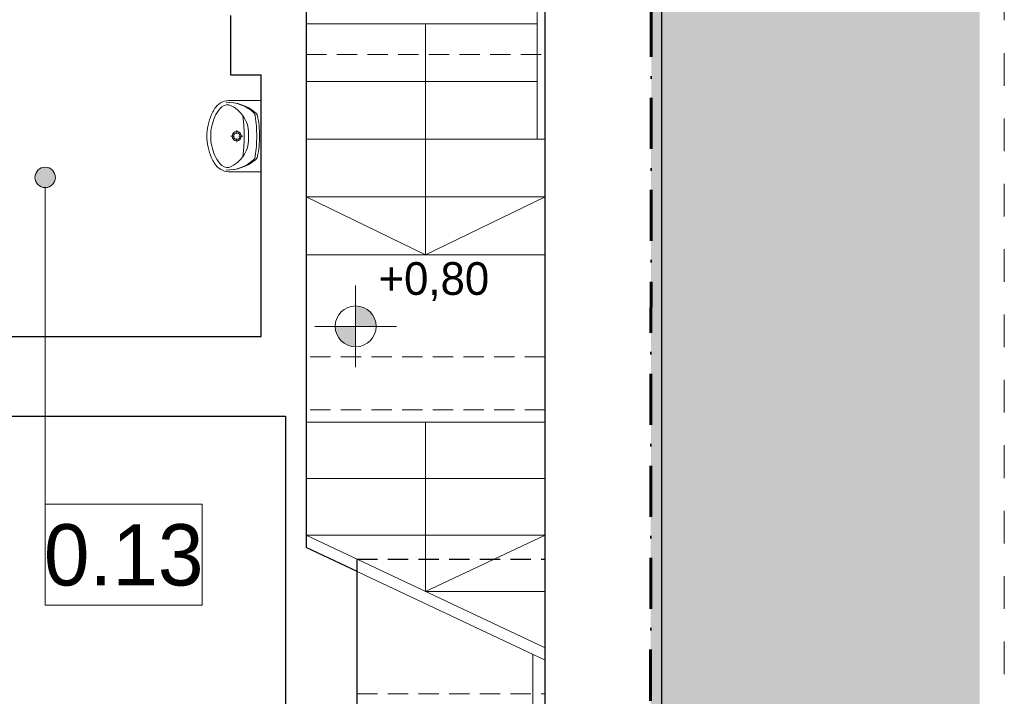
# Model space of a CAD drawing. Extents: x -613240 to -325500, y -25863 to 152403.
# Tile 72 of 254: x -417835 to -413019, y 31361 to 34673. Entities that reach past the tile are written whole.
import ezdxf

# ---------------------------------------------------------------- set-up
doc = ezdxf.new("R2010")
doc.units = 0
doc.header["$MEASUREMENT"] = 0
for name, pattern in [('Krawędzie ukryte', [150, 100, -50]), ('Kreski i kropki', [450, 250, -100, 0, -100]), ('Przerywana', [320, 160, -160])]:
    doc.linetypes.add(name, pattern=pattern)
doc.layers.add('arch wypelnienia_Nr_Pióra__2', color=7, linetype='Continuous', lineweight=13, true_color=0x7f7f7f)
for name, color, linetype, lineweight in [('INWENT KONST. DREWNIANA_Nr_Pióra__20', 1, 'Continuous', 60), ('INWENT OPISY_Nr_Pióra__21', 7, 'Continuous', 9), ('INWENT RURY SPUSTOWE_Nr_Pióra__21', 7, 'Continuous', 9), ('INWENT RZĘDNE_Nr_Pióra__21', 7, 'Continuous', 9), ('INWENT wyposarzenie_Nr_Pióra__21', 7, 'Continuous', 9), ('INWENT.ŚCIANY_Nr_Pióra__1', 7, 'Continuous', 25), ('INWENT.ŚCIANY_Nr_Pióra__21', 7, 'Continuous', 9), ('Istniejące schody_Nr_Pióra__5', 7, 'Continuous', 13), ('Istniejące stropy_Nr_Pióra__5', 7, 'Continuous', 13)]:
    doc.layers.add(name, color=color, linetype=linetype, lineweight=lineweight)
for name, color, linetype in [('INWENT RURY SPUSTOWE', 7, 'Continuous'), ('INWENT RZĘDNE', 7, 'Continuous'), ('INWENT wyposarzenie', 7, 'Continuous')]:
    doc.layers.add(name, color=color, linetype=linetype)
doc.styles.add('GENERATED_STYLE_2', font='txt')
doc.styles.add('GENERATED_STYLE_3', font='txt')

# ---------------------------------------------------------------- blocks, each defined once
blk = doc.blocks.new('Symbol Umywalka 14_250', base_point=(-416920.7, 33927.6))
at = {"layer": 'INWENT wyposarzenie_Nr_Pióra__21', "linetype": 'Continuous'}
for p, q in [((-416654.9, 34277.6), (-416803, 34277.6)), ((-416654.9, 33927.6), (-416654.9, 34277.6)), ((-416654.9, 34157.7), (-416654.9, 34047.5)), ((-416784.6, 34102.5), (-416803.2, 34102.5)), ((-416773.8, 34132), (-416773.8, 34113.3)), ((-416744.3, 34102.5), (-416763, 34102.5)), ((-416773.8, 34091.7), (-416773.8, 34073.1)), ((-416654.9, 33927.6), (-416803, 33927.6))]:
    blk.add_line(p, q, dxfattribs=at)
for radius in [22.7, 16.2]:
    blk.add_circle((-416773.8, 34102.5), radius, dxfattribs=at)
for centre, radius, start, end in [((-416768.6, 34158.2), 137.9, 141.3152, 152.8429), ((-416806.9, 34188.7), 89, 87.5448, 141.2546), ((-416815.8, 34203.7), 52.5, 86.0694, 139.1984), ((-416822.2, 34048.5), 220.1, 50.7422, 90.9847), ((-416823.3, 34070.8), 197.8, 48.602, 90.7542), ((-416869.5, 34111), 156, 32.8442, 68.4481), ((-416633.1, 34093.7), 287.9, 153.7403, 175.7948), ((-416708.5, 34117.8), 189.9, 140.7149, 170.0022), ((-417374.9, 34102.6), 638.3, 351.1734, 8.8204), ((-416872, 34115.1), 156, 355.394, 31.0561), ((-416711.9, 34197.3), 29.2, 7.9079, 48.602), ((-417423.7, 34098.4), 747.9, 0.3225, 7.9079), ((-416701.3, 34196.3), 29.2, 12.7715, 50.7422), ((-417100.1, 34105.9), 438.1, 359.5672, 12.7715), ((-416696, 34102.6), 205.2, 166.4334, 193.5666), ((-416745.7, 34102.6), 175, 175.9876, 184.0124), ((-416872, 34090.1), 156, 328.9439, 4.606), ((-417423.7, 34106), 747.9, 352.1696, 359.755), ((-417100.1, 34098.9), 438.1, 347.306, 0.5103), ((-416633.1, 34111.5), 287.9, 184.2052, 206.2597), ((-416708.5, 34087.4), 189.9, 189.9978, 219.2851), ((-416869.5, 34094.3), 156, 291.5519, 327.1558), ((-416711.7, 34008), 29.2, 311.4755, 352.1696), ((-416701.2, 34009), 29.2, 309.3352, 347.306), ((-416768.6, 34047), 137.9, 207.1571, 218.6848), ((-416806.9, 34016.6), 89, 218.7454, 272.4552), ((-416815.8, 34001.5), 52.5, 220.8016, 273.9306), ((-416822.2, 34156.7), 220.1, 269.0928, 309.3352), ((-416823.4, 34134.4), 197.8, 269.3233, 311.4755)]:
    blk.add_arc(centre, radius, start, end, dxfattribs=at)
blk = doc.blocks.new('Linia_13', base_point=(-417710.7, 31807.4))
at = {"layer": 'INWENT RURY SPUSTOWE_Nr_Pióra__21', "linetype": 'Continuous'}
blk.add_hatch(color=256, dxfattribs=at).paths.add_polyline_path([(-417660.7, 33900.7), (-417664.5, 33919.8), (-417675.4, 33936.1), (-417691.6, 33946.9), (-417710.7, 33950.7), (-417729.9, 33946.9), (-417746.1, 33936.1), (-417756.9, 33919.8), (-417760.7, 33900.7), (-417756.9, 33881.6), (-417746.1, 33865.4), (-417729.9, 33854.5), (-417710.7, 33850.7), (-417691.6, 33854.5), (-417675.4, 33865.4), (-417664.5, 33881.6)], flags=0)
blk.add_line((-417710.7, 31807.4), (-417710.7, 33850.7), dxfattribs=at)
blk.add_circle((-417710.7, 33900.7), 50, dxfattribs=at)
blk = doc.blocks.new('Koty wysokościowe_2', base_point=(-416192.1, 33171.7))
at = {"layer": 'INWENT RZĘDNE_Nr_Pióra__21', "linetype": 'Continuous'}
for points in [[(-416192.1, 33171.7), (-416092.1, 33171.7), (-416099.7, 33210), (-416121.3, 33242.5), (-416153.8, 33264.1), (-416192.1, 33271.7)], [(-416192.1, 33171.7), (-416292.1, 33171.7), (-416284.4, 33133.5), (-416262.8, 33101), (-416230.3, 33079.4), (-416192.1, 33071.7)]]:
    blk.add_hatch(color=256, dxfattribs=at).paths.add_polyline_path(points, flags=0)
for p, q in [((-416192.1, 32971.7), (-416192.1, 33371.7)), ((-416392.1, 33171.7), (-415992.1, 33171.7))]:
    blk.add_line(p, q, dxfattribs=at)
blk.add_circle((-416192.1, 33171.7), 100, dxfattribs=at)
at = {"layer": 'INWENT RZĘDNE_Nr_Pióra__21', "insert": (-416080.3, 33296.1), "char_height": 160, "attachment_point": 7, "style": 'GENERATED_STYLE_2'}
blk.add_mtext('{+0,80}', dxfattribs=at)

msp = doc.modelspace()

# ---------------------------------------------------------------- hatches: boundary and pattern name
at = {"layer": 'arch wypelnienia_Nr_Pióra__2', "linetype": 'Continuous', "lineweight": 0, "true_color": 0x1f1f1f}
msp.add_hatch(color=250, dxfattribs=at).paths.add_polyline_path([(-414758.1, 22722.6), (-414743.4, 37352.6), (-413139.4, 37352.6), (-413139.4, 36932.6), (-413139.4, 23142.6), (-413139.4, 22722.6)], flags=0)

# ---------------------------------------------------------------- linework, layer by layer
at = {"layer": 'INWENT KONST. DREWNIANA_Nr_Pióra__20', "linetype": 'Kreski i kropki'}
msp.add_line((-414738.3, 42392), (-414762.2, 18669.5), dxfattribs=at)
at = {"layer": 'INWENT OPISY_Nr_Pióra__21', "linetype": 'Przerywana'}
msp.add_line((-413019.4, 18669.5), (-413019.4, 42373.7), dxfattribs=at)
at = {"layer": 'INWENT.ŚCIANY_Nr_Pióra__1', "linetype": 'Continuous'}
for p, q in [((-414694.9, 23142.6), (-414694.9, 36932.6)), ((-415264.9, 31598), (-415264.9, 35582.6)), ((-416434.9, 34802.6), (-416434.9, 32090.3)), ((-416804.9, 34692.6), (-416804.9, 34402.6)), ((-416804.9, 34402.6), (-416654.9, 34402.6)), ((-416654.9, 33122.6), (-416654.9, 34402.6)), ((-418644.9, 33122.6), (-416654.9, 33122.6)), ((-420134.9, 32732.6), (-416534.9, 32732.6)), ((-416534.9, 32732.6), (-416534.9, 29942.6)), ((-416184.9, 31972.3), (-416434.9, 32090.3)), ((-416184.9, 28472.6), (-416184.9, 32032.6)), ((-415264.9, 26302.6), (-415264.9, 32032.6))]:
    msp.add_line(p, q, dxfattribs=at)
at = {"layer": 'INWENT.ŚCIANY_Nr_Pióra__1', "linetype": 'Krawędzie ukryte'}
msp.add_line((-416184.9, 32032.6), (-415264.9, 32032.6), dxfattribs=at)
at = {"layer": 'INWENT.ŚCIANY_Nr_Pióra__21', "linetype": 'Continuous'}
for p, q in [((-415304.9, 36672.6), (-415304.9, 34087.6)), ((-415324.9, 26302.6), (-415324.9, 31566.3))]:
    msp.add_line(p, q, dxfattribs=at)
at = {"layer": 'Istniejące schody_Nr_Pióra__5', "linetype": 'Continuous'}
for p, q in [((-415304.9, 34652.6), (-416434.9, 34652.6)), ((-415849.9, 33522.6), (-415849.9, 34652.6)), ((-416434.9, 34370.1), (-415304.9, 34370.1)), ((-416434.9, 34087.6), (-415264.9, 34087.6)), ((-416434.9, 33805.1), (-415264.9, 33805.1)), ((-415849.9, 33522.6), (-416434.9, 33805.1)), ((-415849.9, 33522.6), (-415264.9, 33805.1)), ((-416434.9, 33522.6), (-415264.9, 33522.6)), ((-415264.9, 32702.6), (-416434.9, 32702.6)), ((-415849.9, 31874.1), (-415849.9, 32702.6)), ((-415264.9, 32426.5), (-416434.9, 32426.5)), ((-415264.9, 32150.3), (-416434.9, 32150.3)), ((-415264.9, 31598), (-416434.9, 32150.3)), ((-415849.9, 31874.1), (-415264.9, 32150.3)), ((-415264.9, 31538), (-416434.9, 32090.3)), ((-415264.9, 31874.1), (-415849.9, 31874.1))]:
    msp.add_line(p, q, dxfattribs=at)
at = {"layer": 'Istniejące stropy_Nr_Pióra__5', "linetype": 'Krawędzie ukryte'}
for p, q in [((-416434.9, 34502.6), (-415264.9, 34502.6)), ((-415264.9, 33022.6), (-416434.9, 33022.6)), ((-415264.9, 32762.6), (-416434.9, 32762.6)), ((-416184.9, 31372.6), (-415264.9, 31372.6))]:
    msp.add_line(p, q, dxfattribs=at)

# ---------------------------------------------------------------- block references
at = {"layer": 'INWENT RURY SPUSTOWE', "linetype": 'Continuous'}
msp.add_blockref('Linia_13', (-417710.7, 31807.4), dxfattribs=at)
at = {"layer": 'INWENT RZĘDNE'}
msp.add_blockref('Koty wysokościowe_2', (-416192.1, 33171.7), dxfattribs=at)
at = {"layer": 'INWENT wyposarzenie', "color": 104, "linetype": 'Continuous', "lineweight": 13, "true_color": 0x029e21}
msp.add_blockref('Symbol Umywalka 14_250', (-416920.7, 33927.6), dxfattribs=at)

# ---------------------------------------------------------------- next in the draw order: wipeouts: each hides what was drawn before it
at = {"linetype": 'Continuous', "ltscale": 1674224.082044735}
msp.add_wipeout([(-417710.7, 32301.5), (-416942.7, 32301.5), (-416942.7, 31807.4), (-417710.7, 31807.4)], dxfattribs=at).dxf.layer = 'INWENT OPISY_Nr_Pióra__21'

# ---------------------------------------------------------------- next in the draw order: linework, layer by layer
at = {"layer": 'INWENT OPISY_Nr_Pióra__21', "linetype": 'Continuous', "flags": 128}
msp.add_lwpolyline([(-417710.7, 32301.5), (-416942.7, 32301.5), (-416942.7, 31807.4), (-417710.7, 31807.4)], close=True, dxfattribs=at)

# ---------------------------------------------------------------- next in the draw order: texts
at = {"layer": 'INWENT OPISY_Nr_Pióra__21', "linetype": 'Continuous', "insert": (-417326.7, 31899.3), "char_height": 300, "attachment_point": 8, "style": 'GENERATED_STYLE_3'}
msp.add_mtext('{0.13 }', dxfattribs=at)

doc.saveas('drawing.dxf')
